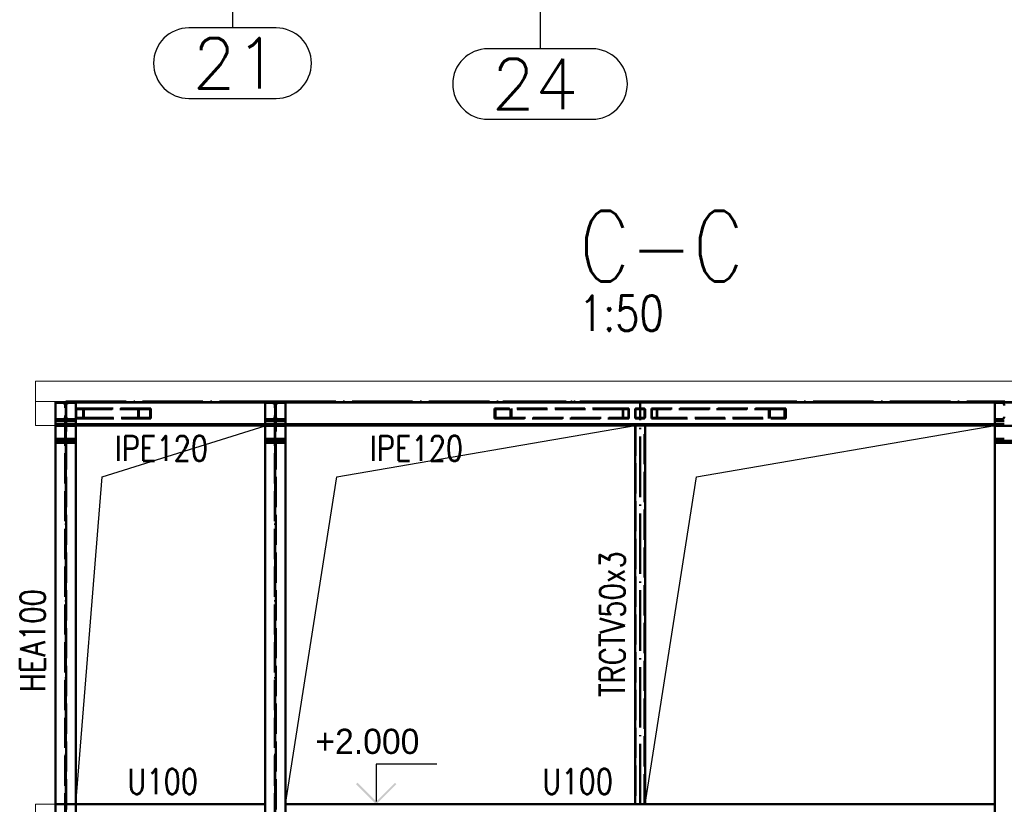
# Paper-space layout 'Layout1' of a CAD drawing. Extents: x -2 to 985, y -36 to 1353.
# Tile 11 of 73: x 237 to 335, y 68 to 146. Entities that reach past the tile are written whole.
import ezdxf

# ---------------------------------------------------------------- set-up
doc = ezdxf.new("R2010")
doc.units = 0
for name, pattern in [('ACAD_ISO02W100', [15, 12, -3]), ('ACAD_ISO04W100', [30.5, 24, -3, 0.5, -3]), ('HP_01_CER_B', [8, 5, -1, 1, -1])]:
    doc.linetypes.add(name, pattern=pattern)
for name, color, linetype, lineweight in [('SS_KOTY-VYSKOVA', 140, 'CONTINUOUS', 25), ('SS_LEMOVÁNÍ', 91, 'CONTINUOUS', 50), ('SS_OPLÁŠTĚNÍ', 9, 'CONTINUOUS', 13), ('SS_OSY_025', 7, 'HP_01_CER_B', 25), ('SS_PLNA_025', 7, 'CONTINUOUS', 25), ('SS_POPIS_PROFILU', 13, 'CONTINUOUS', 25), ('SS_SLOUPKY', 131, 'CONTINUOUS', 50), ('SS_SLOUPY', 143, 'CONTINUOUS', 50), ('SS_VAZNICE', 213, 'CONTINUOUS', 50), ('SS_ZTUŽENÍ', 151, 'CONTINUOUS', 50)]:
    doc.layers.add(name, color=color, linetype=linetype, lineweight=lineweight)
doc.styles.add('romans.shx', font='romans.shx', dxfattribs={"height": 5})

psp = doc.layouts.get("Layout1")

# ---------------------------------------------------------------- hatches: boundary and pattern name
at = {"layer": 'SS_KOTY-VYSKOVA'}
psp.add_hatch(color=256, dxfattribs=at).paths.add_polyline_path([(270.7137, 70.2809), (270.5723, 70.1395), (272.5723, 68.1395), (274.5723, 70.1395), (274.4309, 70.2809), (272.5723, 68.4223)])

# ---------------------------------------------------------------- linework, layer by layer
for p, q in [((278.5723, 72.1395, -221498.64), (272.5723, 72.1395, -221498.64)), ((272.5723, 72.1395, -221498.64), (272.5723, 68.4223, -221498.64)), ((272.5723, 68.1395), (263.5469, 68.1395))]:
    psp.add_line(p, q, dxfattribs=at)
at = {"layer": 'SS_LEMOVÁNÍ', "color": 3, "linetype": 'ACAD_ISO02W100', "ltscale": 0.25}
psp.add_line((240.7468, 68.1395), (242.7468, 68.1395), dxfattribs=at)
at = {"layer": 'SS_LEMOVÁNÍ', "color": 1, "linetype": 'Continuous', "ltscale": 0.25}
for p, q in [((242.7468, 68.1395), (261.5468, 68.1395)), ((261.5468, 68.1395), (261.5468, 67.1395)), ((263.5468, 68.1395), (333.9468, 68.1395)), ((333.9468, 68.1395), (333.9468, 67.1395))]:
    psp.add_line(p, q, dxfattribs=at)
at = {"layer": 'SS_OPLÁŠTĚNÍ', "color": 9, "linetype": 'Continuous', "ltscale": 0.25}
for p, q in [((358.7468, 110.1395), (238.7468, 110.1395)), ((238.7468, 110.1395), (238.7468, 108.1395)), ((238.7468, 108.1395), (358.7468, 108.1395))]:
    psp.add_line(p, q, dxfattribs=at)
at = {"layer": 'SS_OPLÁŠTĚNÍ', "color": 9, "linetype": 'ACAD_ISO02W100', "ltscale": 0.25}
for p, q in [((238.7468, 105.7395), (238.7468, 108.1395)), ((238.7468, 105.7395), (240.7468, 105.7395)), ((238.7468, 68.1395), (240.7468, 68.1395)), ((238.7468, 47.5395), (238.7468, 68.1395))]:
    psp.add_line(p, q, dxfattribs=at)
at = {"layer": 'SS_OSY_025', "linetype": 'ACAD_ISO04W100', "ltscale": 0.25}
for p, q in [((258.3004, 150.2086), (258.3004, 145.2086)), ((288.8194, 148.1391), (288.8194, 143.1391))]:
    psp.add_line(p, q, dxfattribs=at)
at = {"layer": 'SS_OSY_025', "linetype": 'Continuous', "ltscale": 0.25}
for p, q in [((262.6338, 145.2086), (253.9671, 145.2086)), ((293.9861, 143.1391), (283.6528, 143.1391)), ((253.9671, 138.2086), (262.6338, 138.2086)), ((283.6528, 136.1391), (293.9861, 136.1391))]:
    psp.add_line(p, q, dxfattribs=at)
for centre, start, end in [((253.9671, 141.7086), 90, 270), ((262.6338, 141.7086), 270, 90), ((283.6528, 139.6391), 90, 270), ((293.9861, 139.6391), 270, 90)]:
    psp.add_arc(centre, 3.5, start, end, dxfattribs=at)
at = {"layer": 'SS_PLNA_025'}
for points in [[(242.7468, 68.1395), (245.3811, 100.6485), (261.5468, 105.7195)], [(263.5468, 68.1395), (268.6617, 100.6485), (298.2468, 105.7395)]]:
    psp.add_lwpolyline(points, dxfattribs=at)
at = {"layer": 'SS_PLNA_025', "elevation": -221498.64}
psp.add_lwpolyline([(299.2468, 68.1395), (304.3617, 100.6485), (333.9468, 105.7394)], dxfattribs=at)
at = {"layer": 'SS_SLOUPKY', "color": 7, "linetype": 'ACAD_ISO04W100', "ltscale": 0.25}
psp.add_line((298.7468, 68.1395), (298.7468, 108.1395), dxfattribs=at)
at = {"layer": 'SS_SLOUPKY', "color": 1, "linetype": 'Continuous', "ltscale": 0.25}
for p, q in [((298.2468, 105.7395), (299.2468, 105.7395)), ((298.2468, 105.7395), (298.2468, 68.1395)), ((299.2468, 68.1395), (299.2468, 105.7395))]:
    psp.add_line(p, q, dxfattribs=at)
at = {"layer": 'SS_SLOUPKY', "color": 3, "linetype": 'ACAD_ISO02W100', "ltscale": 0.25}
for p, q in [((298.3068, 105.7395), (298.3068, 68.1395)), ((299.1868, 68.1395), (299.1868, 105.7395))]:
    psp.add_line(p, q, dxfattribs=at)
at = {"layer": 'SS_SLOUPY', "color": 1, "linetype": 'Continuous', "ltscale": 0.25}
for p, q in [((240.7468, 47.5395), (240.7468, 108.1395)), ((242.7468, 28.7395), (242.7468, 108.1395)), ((261.5468, 108.1395), (261.5468, 68.1395)), ((263.5468, 28.7395), (263.5468, 108.1395)), ((333.9468, 108.1395), (333.9468, 68.1395))]:
    psp.add_line(p, q, dxfattribs=at)
at = {"layer": 'SS_SLOUPY', "color": 3, "linetype": 'ACAD_ISO02W100', "ltscale": 0.25}
for p, q in [((240.7468, 108.0395), (242.7468, 108.0395)), ((240.7468, 107.9795), (241.4568, 107.9795)), ((241.6968, 28.7395), (241.6968, 108.1395)), ((241.7968, 108.1395), (241.7968, 28.7395)), ((242.0368, 107.9795), (242.7468, 107.9795)), ((261.5468, 108.0395), (263.5468, 108.0395)), ((261.5468, 107.9795), (262.2568, 107.9795)), ((262.4968, 28.7395), (262.4968, 108.1395)), ((262.5968, 108.1395), (262.5968, 28.7395)), ((262.8368, 107.9795), (263.5468, 107.9795)), ((333.9468, 108.0395), (335.9468, 108.0395)), ((333.9468, 107.9795), (334.6568, 107.9795)), ((241.4568, 106.3795), (240.7468, 106.3795)), ((241.6968, 106.2195), (240.7468, 106.2195)), ((241.6968, 105.9195), (240.7468, 105.9195)), ((242.7468, 105.7195), (240.7468, 105.7195)), ((241.7968, 106.2195), (241.6968, 106.2195)), ((242.7468, 106.2195), (241.7968, 106.2195)), ((242.7468, 105.9195), (241.7968, 105.9195)), ((242.7468, 106.3795), (242.0368, 106.3795)), ((262.2568, 106.3795), (261.5468, 106.3795)), ((262.4968, 106.2195), (261.5468, 106.2195)), ((262.4968, 105.9195), (261.5468, 105.9195)), ((263.5468, 105.7195), (261.5468, 105.7195)), ((262.5968, 106.2195), (262.4968, 106.2195)), ((263.5468, 106.2195), (262.5968, 106.2195)), ((263.5468, 105.9195), (262.5968, 105.9195)), ((263.5468, 106.3795), (262.8368, 106.3795)), ((334.6568, 106.3795), (333.9468, 106.3795)), ((334.8968, 106.2195), (333.9468, 106.2195)), ((334.8968, 105.9195), (333.9468, 105.9195)), ((335.9468, 105.7195), (333.9468, 105.7195)), ((241.6968, 104.4195), (240.7468, 104.4195)), ((240.7468, 104.2195), (242.7468, 104.2195)), ((242.7468, 104.0195), (240.7468, 104.0195)), ((242.7468, 104.4195), (241.7968, 104.4195)), ((262.4968, 104.4195), (261.5468, 104.4195)), ((261.5468, 104.2195), (263.5468, 104.2195)), ((263.5468, 104.0195), (261.5468, 104.0195)), ((263.5468, 104.4195), (262.5968, 104.4195)), ((334.8968, 104.4195), (333.9468, 104.4195)), ((333.9468, 104.2195), (335.9468, 104.2195)), ((335.9468, 104.0195), (333.9468, 104.0195))]:
    psp.add_line(p, q, dxfattribs=at)
at = {"layer": 'SS_SLOUPY', "color": 7, "linetype": 'ACAD_ISO04W100', "ltscale": 0.25}
for p, q in [((241.7468, 108.1395), (241.7468, 108.1395)), ((241.7468, 28.1395), (241.7468, 108.1395)), ((262.5468, 108.1395), (262.5468, 108.1395)), ((262.5468, 28.1395), (262.5468, 108.1395)), ((241.7468, 107.2195), (241.7468, 102.7195)), ((262.5468, 107.2195), (262.5468, 102.7195))]:
    psp.add_line(p, q, dxfattribs=at)
at = {"layer": 'SS_SLOUPY', "color": 3, "linetype": 'ACAD_ISO02W100', "ltscale": 0.25, "extrusion": (1.00429e-12, 2.42538e-12, -1)}
for centre, end in [((-241.4568, 107.7395), 180), ((-262.2568, 107.7395), 179.988453)]:
    psp.add_arc(centre, 0.24, 90, end, dxfattribs=at)
at = {"layer": 'SS_SLOUPY', "color": 3, "linetype": 'ACAD_ISO02W100', "ltscale": 0.25, "extrusion": (-2.42563e-12, 1.00466e-12, -1)}
for centre in [(-242.0368, 107.7395), (-262.8368, 107.7395)]:
    psp.add_arc(centre, 0.24, 0.011547, 90, dxfattribs=at)
at = {"layer": 'SS_SLOUPY', "color": 3, "linetype": 'ACAD_ISO02W100', "ltscale": 0.25, "extrusion": (2.00889e-12, 4.8507e-12, -1)}
psp.add_arc((-334.6568, 107.7395, 0), 0.24, 90, 179.988453, dxfattribs=at)
at = {"layer": 'SS_SLOUPY', "color": 3, "linetype": 'ACAD_ISO02W100', "ltscale": 0.25, "extrusion": (1.00429e-12, -2.42526e-12, -1)}
psp.add_arc((-241.4568, 106.6195), 0.24, 180, 270, dxfattribs=at)
at = {"layer": 'SS_SLOUPY', "color": 3, "linetype": 'ACAD_ISO02W100', "ltscale": 0.25, "extrusion": (-2.42563e-12, -1.00454e-12, -1)}
psp.add_arc((-242.0368, 106.6195), 0.24, 270, 359.988453, dxfattribs=at)
at = {"layer": 'SS_SLOUPY', "color": 3, "linetype": 'ACAD_ISO02W100', "ltscale": 0.25, "extrusion": (2.00889e-12, -4.85058e-12, -1)}
for centre in [(-262.2568, 106.6195), (-334.6568, 106.6195)]:
    psp.add_arc(centre, 0.24, 180.011547, 270, dxfattribs=at)
at = {"layer": 'SS_SLOUPY', "color": 3, "linetype": 'ACAD_ISO02W100', "ltscale": 0.25, "extrusion": (-4.85094e-12, -2.00914e-12, -1)}
psp.add_arc((-262.8368, 106.6195, 0), 0.24, 270, 359.988453, dxfattribs=at)
at = {"layer": 'SS_VAZNICE', "color": 7, "linetype": 'ACAD_ISO04W100', "ltscale": 0.25}
for p, q in [((241.7468, 108.1395), (262.5468, 108.1395)), ((262.5468, 108.1395), (334.9468, 108.1395))]:
    psp.add_line(p, q, dxfattribs=at)
at = {"layer": 'SS_VAZNICE', "color": 3, "linetype": 'ACAD_ISO02W100', "ltscale": 0.25}
for p, q in [((241.7968, 108.0135), (242.7468, 108.0135)), ((261.5468, 108.0135), (262.4968, 108.0135)), ((262.5968, 108.0135), (263.5468, 108.0135)), ((333.9468, 108.0135), (334.8968, 108.0135)), ((241.7968, 105.8655), (242.7468, 105.8655)), ((241.7968, 105.7395), (242.7468, 105.7395)), ((261.5468, 105.8655), (262.4968, 105.8655)), ((261.5468, 105.7395), (262.4968, 105.7395)), ((262.5968, 105.8655), (263.5468, 105.8655)), ((262.5968, 105.7395), (263.5468, 105.7395)), ((333.9468, 105.8655), (334.8968, 105.8655)), ((333.9468, 105.7395), (334.8968, 105.7395))]:
    psp.add_line(p, q, dxfattribs=at)
at = {"layer": 'SS_VAZNICE', "color": 1, "linetype": 'Continuous', "ltscale": 0.25}
for p, q in [((242.7468, 108.0135), (261.5468, 108.0135)), ((263.5468, 108.0135), (333.9468, 108.0135)), ((242.7468, 105.8655), (261.5468, 105.8655)), ((242.7468, 105.7395), (261.5468, 105.7395)), ((263.5468, 105.8655), (333.9468, 105.8655)), ((263.5468, 105.7395), (298.2468, 105.7395)), ((299.2468, 105.7395), (333.9468, 105.7395))]:
    psp.add_line(p, q, dxfattribs=at)
at = {"layer": 'SS_ZTUŽENÍ', "color": 7, "linetype": 'ACAD_ISO04W100', "ltscale": 0.25}
for p, q in [((241.7468, 108.1395), (249.5664, 108.1395)), ((285.1378, 108.1395), (298.7468, 108.1395)), ((298.7468, 108.1395), (312.3558, 108.1395)), ((298.7468, 108.1395), (298.7468, 108.1395))]:
    psp.add_line(p, q, dxfattribs=at)
at = {"layer": 'SS_ZTUŽENÍ', "color": 3, "linetype": 'ACAD_ISO02W100', "ltscale": 0.25}
for p, q in [((243.5346, 107.4395), (242.7468, 107.4395)), ((243.4873, 107.3795), (242.7941, 107.3795)), ((242.7941, 107.3795), (242.7941, 106.4995)), ((250.1249, 107.3795), (243.4873, 107.3795)), ((243.4873, 107.3795), (243.4873, 106.4995)), ((250.2011, 107.4395), (243.5346, 107.4395)), ((243.5346, 107.4395), (243.5346, 106.4395)), ((248.9316, 106.4395), (248.9316, 107.4395)), ((249.0078, 106.4995), (249.0078, 107.3795)), ((250.1249, 106.4995), (250.1249, 107.3795)), ((250.2011, 106.4395), (250.2011, 107.4395)), ((297.0314, 107.4395), (284.2934, 107.4395)), ((284.2934, 107.4395), (284.2934, 106.4395)), ((297.0669, 107.3795), (284.3947, 107.3795)), ((284.3947, 107.3795), (284.3947, 106.4995)), ((285.8809, 107.3795), (285.8809, 106.4995)), ((285.9822, 107.4395), (285.9822, 106.4395)), ((297.6235, 107.4395), (297.0314, 107.4395)), ((297.0314, 106.4395), (297.0314, 107.4395)), ((297.588, 107.3795), (297.0669, 107.3795)), ((297.0669, 106.4995), (297.0669, 107.3795)), ((297.588, 106.4995), (297.588, 107.3795)), ((297.6235, 106.4395), (297.6235, 107.4395)), ((298.2468, 107.3195), (298.2468, 106.5595)), ((298.3068, 107.3195), (298.3068, 106.5595)), ((299.1268, 107.4395), (298.3668, 107.4395)), ((299.1268, 107.3795), (298.3668, 107.3795)), ((299.1868, 106.5595), (299.1868, 107.3195)), ((299.2468, 106.5595), (299.2468, 107.3195)), ((300.4622, 107.4395), (299.8701, 107.4395)), ((299.8701, 107.4395), (299.8701, 106.4395)), ((300.4267, 107.3795), (299.9056, 107.3795)), ((299.9056, 107.3795), (299.9056, 106.4995)), ((313.0989, 107.3795), (300.4267, 107.3795)), ((300.4267, 107.3795), (300.4267, 106.4995)), ((313.2002, 107.4395), (300.4622, 107.4395)), ((300.4622, 107.4395), (300.4622, 106.4395)), ((311.5114, 106.4395), (311.5114, 107.4395)), ((311.6128, 106.4995), (311.6128, 107.3795)), ((313.0989, 106.4995), (313.0989, 107.3795)), ((313.2002, 106.4395), (313.2002, 107.4395)), ((242.7468, 106.4395), (243.5346, 106.4395)), ((242.7941, 106.4995), (243.4873, 106.4995)), ((243.4873, 106.4995), (250.1249, 106.4995)), ((243.5346, 106.4395), (250.2011, 106.4395)), ((284.2934, 106.4395), (297.0314, 106.4395)), ((284.3947, 106.4995), (297.0669, 106.4995)), ((297.0314, 106.4395), (297.6235, 106.4395)), ((297.0669, 106.4995), (297.588, 106.4995)), ((298.3668, 106.4995), (299.1268, 106.4995)), ((298.3668, 106.4395), (299.1268, 106.4395)), ((299.8701, 106.4395), (300.4622, 106.4395)), ((299.9056, 106.4995), (300.4267, 106.4995)), ((300.4267, 106.4995), (313.0989, 106.4995)), ((300.4622, 106.4395), (313.2002, 106.4395))]:
    psp.add_line(p, q, dxfattribs=at)
for centre, start, end in [((298.3668, 107.3195), 90, 180), ((298.3668, 106.5595), 180, 270), ((299.1268, 107.3195), 0, 90), ((299.1268, 106.5595), 270, 0)]:
    psp.add_arc(centre, 0.12, start, end, dxfattribs=at)
at = {"layer": 'SS_ZTUŽENÍ', "color": 3, "linetype": 'ACAD_ISO02W100', "ltscale": 0.25, "extrusion": (-1.94029e-11, 8.03686e-12, -1)}
psp.add_arc((-298.3668, 107.3195, 0), 0.06, 0, 90, dxfattribs=at)
at = {"layer": 'SS_ZTUŽENÍ', "color": 3, "linetype": 'ACAD_ISO02W100', "ltscale": 0.25, "extrusion": (-2.91041e-11, -1.20551e-11, -1)}
psp.add_arc((-298.3668, 106.5595, 0), 0.06, 270, 0, dxfattribs=at)
at = {"layer": 'SS_ZTUŽENÍ', "color": 3, "linetype": 'ACAD_ISO02W100', "ltscale": 0.25, "extrusion": (8.03649e-12, 1.94026e-11, -1)}
psp.add_arc((-299.1268, 107.3195, 0), 0.06, 90, 180, dxfattribs=at)
at = {"layer": 'SS_ZTUŽENÍ', "color": 3, "linetype": 'ACAD_ISO02W100', "ltscale": 0.25, "extrusion": (1.20549e-11, -2.91038e-11, -1)}
psp.add_arc((-299.1268, 106.5595), 0.06, 180, 270, dxfattribs=at)

# ---------------------------------------------------------------- texts
at = {"layer": 'SS_KOTY-VYSKOVA'}
psp.add_text('+2.000', height=2.5, dxfattribs=at).set_placement((266.5303, 73.1395))
at = {"layer": 'SS_OSY_025', "color": 7, "style": 'romans.shx'}
for s, p in [('21', (254.3331, 139.2086)), ('24', (284.0187, 137.1391))]:
    psp.add_text(s, height=5, dxfattribs=at).set_placement(p)
at = {"layer": 'SS_POPIS_PROFILU', "color": 6, "style": 'romans.shx', "width": 0.8}
psp.add_text('C-C', height=7, dxfattribs=at).set_placement((292.705, 120.0395))
at = {"layer": 'SS_POPIS_PROFILU', "color": 2, "style": 'romans.shx', "width": 0.8}
psp.add_text('1:50', height=3.5, dxfattribs=at).set_placement((292.6903, 115.1395))
at = {"layer": 'SS_POPIS_PROFILU', "color": 13, "style": 'romans.shx', "width": 0.8}
for s, p in [('IPE120', (246.6218, 102.2295)), ('IPE120', (271.9311, 102.2295)), ('U100', (247.8599, 69.1605)), ('U100', (289.0391, 69.1605))]:
    psp.add_text(s, height=2.5, dxfattribs=at).set_placement(p)
for s, p in [('TRCTV50x3', (297.2468, 78.7762)), ('HEA100', (239.7258, 79.2987))]:
    psp.add_text(s, height=2.5, rotation=90, dxfattribs=at).set_placement(p)

doc.saveas('drawing.dxf')
